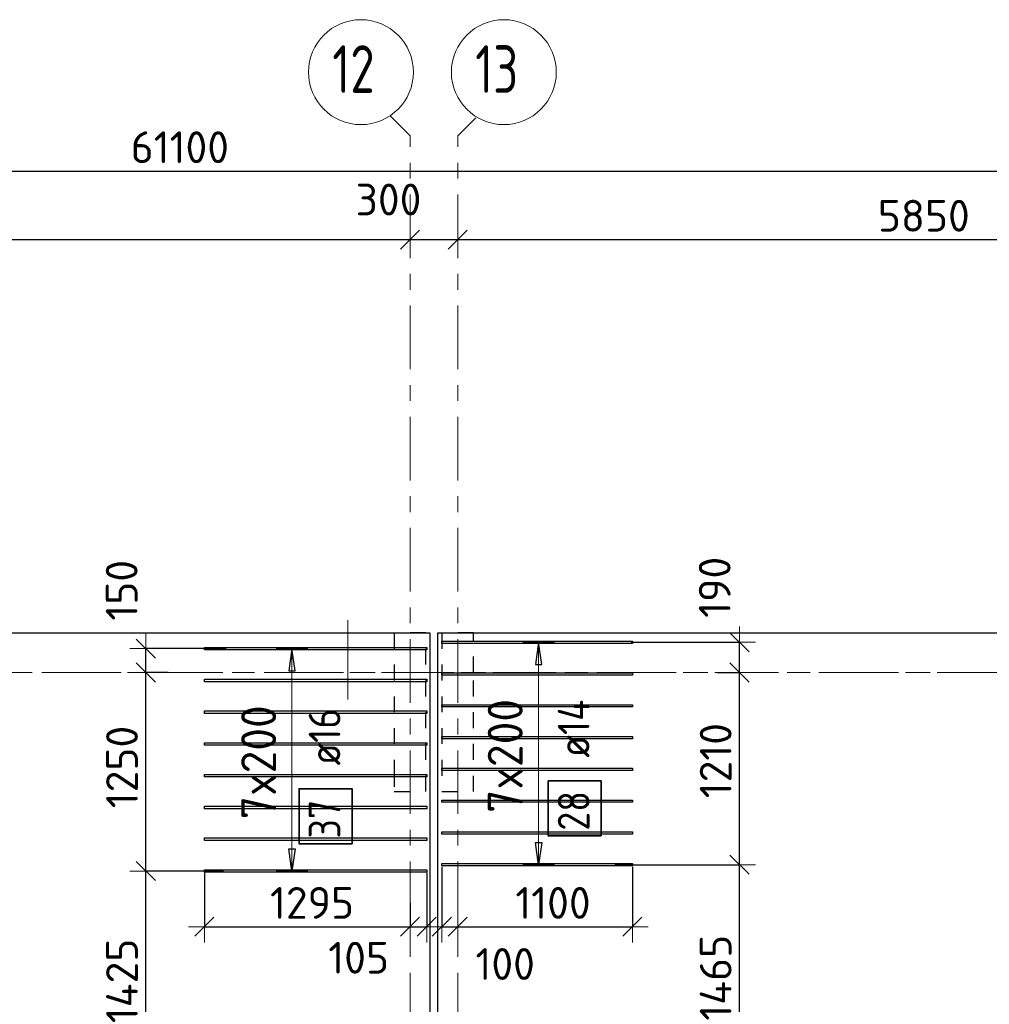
# Model space of a CAD drawing. Header units: metres. Extents: x -38 to 97, y -15 to 21.
# Tile 33 of 132: x 30.09 to 36.2, y 14.31 to 20.51. Entities that reach past the tile are written whole.
import ezdxf

# ---------------------------------------------------------------- set-up
doc = ezdxf.new("R2010")
doc.units = ezdxf.units.M
doc.header["$PDMODE"] = 65
for name, pattern in [('______11', [0.5, 0.4, -0.05, 0, -0.05]), ('______2', [0.0405, 0.03, -0.0105]), ('______3', [0.5, 0.4, -0.1]), ('______5', [1.1, 0.8, -0.1, 0.1, -0.1])]:
    doc.linetypes.add(name, pattern=pattern)
for name, color, linetype, lineweight in [('XR$2$Осевая линия (1)', 7, '______5', 13), ('XR$2$Размерная линия (1)', 7, 'Continuous', 13), ('XR$4$Балка (1)', 7, '______3', 13), ('XR$4$Перекрытие (1)', 7, 'Continuous', 35), ('XR$4$Размерная линия (1)', 7, 'Continuous', 13)]:
    doc.layers.add(name, color=color, linetype=linetype, lineweight=lineweight)
doc.layers.add('XR$4$Арм.стержн.Доп. Арм верхн.зоны Х', color=7, linetype='Continuous', lineweight=35, true_color=0x8c8cff)
doc.layers.add('XR$6$Стена_ бетон несущ.', color=7, linetype='Continuous', lineweight=70, true_color=0xb4b496)
doc.styles.add('ISOCPEUR', font='txt')
doc.dimstyles.new('DIMSTYLE_3', dxfattribs={"dimtxt": 0.2, "dimasz": 0.2, "dimexe": 0, "dimexo": 0, "dimgap": 0.1, "dimtad": 2, "dimdec": 0, "dimlfac": 1000, "dimrnd": 5, "dimzin": 12, "dimdsep": 46, "dimtxsty": 'ISOCPEUR', "dimblk1": 'ALL_ML_STRICH', "dimblk2": 'ALL_ML_STRICH', "dimsah": 1, "dimcen": 0, "dimclrd": 7, "dimclre": 256, "dimclrt": 7, "dimadec": 0, "dimazin": 0, "dimtfac": 1, "dimtdec": 0, "dimtix": 1, "dimtmove": 2, "dimatfit": 3, "dimfxl": 0, "dimtzin": 0, "dimlwd": 0, "dimlwe": -3, "dimarcsym": 0})
doc.dimstyles.new('DIMSTYLE_33', dxfattribs={"dimtxt": 0.2, "dimasz": 0.2, "dimexe": 0, "dimexo": 0, "dimgap": 0.1, "dimtad": 2, "dimdec": 0, "dimlfac": 1000, "dimrnd": 5, "dimzin": 12, "dimdsep": 46, "dimtxsty": 'ISOCPEUR', "dimblk1": 'ALL_ML_STRICH', "dimblk2": 'ALL_ML_STRICH', "dimsah": 1, "dimcen": 0, "dimclrd": 7, "dimclre": 256, "dimclrt": 7, "dimadec": 0, "dimazin": 0, "dimtfac": 1, "dimtdec": 0, "dimtix": 1, "dimtmove": 2, "dimatfit": 3, "dimfxl": 0, "dimtvp": 1.2, "dimtzin": 0, "dimlwd": 0, "dimlwe": -3, "dimarcsym": 0})
doc.dimstyles.new('DIMSTYLE_34', dxfattribs={"dimtxt": 0.2, "dimasz": 0.2, "dimexe": 0, "dimexo": 0, "dimgap": 0.1, "dimtad": 0, "dimdec": 0, "dimlfac": 1000, "dimrnd": 5, "dimzin": 12, "dimdsep": 46, "dimtxsty": 'ISOCPEUR', "dimblk1": 'ALL_ML_STRICH', "dimblk2": 'ALL_ML_STRICH', "dimsah": 1, "dimcen": 0, "dimclrd": 7, "dimclre": 256, "dimclrt": 7, "dimadec": 0, "dimazin": 0, "dimtfac": 1, "dimtdec": 0, "dimtix": 1, "dimtmove": 2, "dimatfit": 3, "dimfxl": 0, "dimtvp": 1.2, "dimtzin": 0, "dimlwd": 0, "dimlwe": -3, "dimarcsym": 0})
doc.dimstyles.new('DIMSTYLE_5', dxfattribs={"dimtxt": 0.2, "dimasz": 0.2, "dimexe": 0, "dimexo": 0, "dimgap": 0.1, "dimtad": 2, "dimdec": 0, "dimlfac": 1000, "dimrnd": 5, "dimzin": 12, "dimdsep": 46, "dimtxsty": 'ISOCPEUR', "dimblk1": 'ALL_ML_STRICH', "dimblk2": 'ALL_ML_STRICH', "dimsah": 1, "dimcen": 0, "dimclrd": 7, "dimclre": 256, "dimclrt": 7, "dimadec": 0, "dimazin": 0, "dimtfac": 1, "dimtdec": 0, "dimtix": 1, "dimtmove": 2, "dimatfit": 3, "dimfxl": 0, "dimtvp": 1.2, "dimtzin": 0, "dimlwd": 0, "dimlwe": -3, "dimarcsym": 0})

# ---------------------------------------------------------------- blocks, each defined once
blk = doc.blocks.new('ALL_ML_STRICH')
at = {"color": 0, "linetype": 'ByBlock', "lineweight": -2}
for p, q in [((0, -0.5), (0, 0.5)), ((-1, 0), (0.5, 0)), ((-0.3, -0.3), (0.3, 0.3))]:
    blk.add_line(p, q, dxfattribs=at)
blk = doc.blocks.new('*D11')
at = {"layer": 'DEFPOINTS', "color": 7, "linetype": 'Continuous', "lineweight": 13, "transparency": 33554687}
for p in [(0.5, 19.5574), (0.5, 19.3768), (61.6, 17.1197)]:
    blk.add_point(p, dxfattribs=at)
at = {"layer": 'XR$2$Размерная линия (1)', "color": 9, "linetype": 'Continuous', "lineweight": -2, "true_color": 0xc7c7c7, "transparency": 33554687}
for p, q in [((0.5, 19.3568), (0.5, 19.5574)), ((61.6, 17.1397), (61.6, 19.5574))]:
    blk.add_line(p, q, dxfattribs=at)
at = {"layer": 'XR$2$Размерная линия (1)', "color": 7, "linetype": 'Continuous', "lineweight": -2, "transparency": 33554687}
blk.add_line((0.5, 19.5574), (61.6, 19.5574), dxfattribs=at)
at = {"layer": 'XR$2$Размерная линия (1)', "color": 7, "linetype": 'Continuous', "lineweight": 13, "transparency": 33554687, "xscale": 0.2, "yscale": 0.2, "zscale": 0.2, "rotation": 180}
blk.add_blockref('ALL_ML_STRICH', (0.5, 19.5574), dxfattribs=at)
at = {"layer": 'XR$2$Размерная линия (1)', "color": 7, "linetype": 'Continuous', "lineweight": 13, "transparency": 33554687, "xscale": 0.2, "yscale": 0.2, "zscale": 0.2}
blk.add_blockref('ALL_ML_STRICH', (61.6, 19.5574), dxfattribs=at)
at = {"layer": 'XR$2$Размерная линия (1)', "color": 7, "linetype": 'Continuous', "lineweight": 13, "transparency": 33554687, "insert": (31.1, 19.7074), "char_height": 0.2, "width": 1, "attachment_point": 5, "style": 'ISOCPEUR'}
blk.add_mtext('\\A1;{61100}', dxfattribs=at)
blk = doc.blocks.new('*D32')
at = {"layer": 'DEFPOINTS', "color": 7, "linetype": 'Continuous', "lineweight": 13, "transparency": 33554687}
for p in [(26.03, 19.379), (26.03, 19.1261), (32.55, 19.1352)]:
    blk.add_point(p, dxfattribs=at)
at = {"layer": 'XR$2$Размерная линия (1)', "color": 9, "linetype": 'Continuous', "lineweight": -2, "true_color": 0xc7c7c7, "transparency": 33554687}
for p, q in [((26.03, 19.359), (26.03, 19.1261)), ((32.55, 19.1261), (32.55, 19.1261))]:
    blk.add_line(p, q, dxfattribs=at)
at = {"layer": 'XR$2$Размерная линия (1)', "color": 7, "linetype": 'Continuous', "lineweight": -2, "transparency": 33554687}
blk.add_line((26.03, 19.1261), (32.55, 19.1261), dxfattribs=at)
at = {"layer": 'XR$2$Размерная линия (1)', "color": 7, "linetype": 'Continuous', "lineweight": 13, "transparency": 33554687, "xscale": 0.2, "yscale": 0.2, "zscale": 0.2, "rotation": 180}
blk.add_blockref('ALL_ML_STRICH', (26.03, 19.1261), dxfattribs=at)
at = {"layer": 'XR$2$Размерная линия (1)', "color": 7, "linetype": 'Continuous', "lineweight": 13, "transparency": 33554687, "xscale": 0.2, "yscale": 0.2, "zscale": 0.2}
blk.add_blockref('ALL_ML_STRICH', (32.55, 19.1261), dxfattribs=at)
at = {"layer": 'XR$2$Размерная линия (1)', "color": 7, "linetype": 'Continuous', "lineweight": 13, "transparency": 33554687, "insert": (29.3, 19.2761), "char_height": 0.2, "width": 0.8, "attachment_point": 5, "style": 'ISOCPEUR'}
blk.add_mtext('\\A1;{6520}', dxfattribs=at)
blk = doc.blocks.new('*D33')
at = {"layer": 'DEFPOINTS', "color": 7, "linetype": 'Continuous', "lineweight": 13, "transparency": 33554687}
for p in [(32.55, 19.1352), (32.55, 19.1261), (32.85, 19.1352)]:
    blk.add_point(p, dxfattribs=at)
at = {"layer": 'XR$2$Размерная линия (1)', "color": 9, "linetype": 'Continuous', "lineweight": -2, "true_color": 0xc7c7c7, "transparency": 33554687}
for p, q in [((32.55, 19.1261), (32.55, 19.1261)), ((32.85, 19.1261), (32.85, 19.1261))]:
    blk.add_line(p, q, dxfattribs=at)
at = {"layer": 'XR$2$Размерная линия (1)', "color": 7, "linetype": 'Continuous', "lineweight": -2, "transparency": 33554687}
blk.add_line((32.55, 19.1261), (32.85, 19.1261), dxfattribs=at)
at = {"layer": 'XR$2$Размерная линия (1)', "color": 7, "linetype": 'Continuous', "lineweight": 13, "transparency": 33554687, "xscale": 0.2, "yscale": 0.2, "zscale": 0.2, "rotation": 180}
blk.add_blockref('ALL_ML_STRICH', (32.55, 19.1261), dxfattribs=at)
at = {"layer": 'XR$2$Размерная линия (1)', "color": 7, "linetype": 'Continuous', "lineweight": 13, "transparency": 33554687, "xscale": 0.2, "yscale": 0.2, "zscale": 0.2}
blk.add_blockref('ALL_ML_STRICH', (32.85, 19.1261), dxfattribs=at)
at = {"layer": 'XR$2$Размерная линия (1)', "color": 7, "linetype": 'Continuous', "lineweight": 13, "transparency": 33554687, "insert": (32.4139, 19.3782), "char_height": 0.2, "width": 0.6, "attachment_point": 5, "style": 'ISOCPEUR'}
blk.add_mtext('\\A1;{300}', dxfattribs=at)
blk = doc.blocks.new('*D34')
at = {"layer": 'DEFPOINTS', "color": 7, "linetype": 'Continuous', "lineweight": 13, "transparency": 33554687}
for p in [(38.7, 19.1856), (32.85, 19.1352), (32.85, 19.1261)]:
    blk.add_point(p, dxfattribs=at)
at = {"layer": 'XR$2$Размерная линия (1)', "color": 9, "linetype": 'Continuous', "lineweight": -2, "true_color": 0xc7c7c7, "transparency": 33554687}
for p, q in [((38.7, 19.1656), (38.7, 19.1261)), ((32.85, 19.1261), (32.85, 19.1261))]:
    blk.add_line(p, q, dxfattribs=at)
at = {"layer": 'XR$2$Размерная линия (1)', "color": 7, "linetype": 'Continuous', "lineweight": -2, "transparency": 33554687}
blk.add_line((32.85, 19.1261), (38.7, 19.1261), dxfattribs=at)
at = {"layer": 'XR$2$Размерная линия (1)', "color": 7, "linetype": 'Continuous', "lineweight": 13, "transparency": 33554687, "xscale": 0.2, "yscale": 0.2, "zscale": 0.2, "rotation": 180}
blk.add_blockref('ALL_ML_STRICH', (32.85, 19.1261), dxfattribs=at)
at = {"layer": 'XR$2$Размерная линия (1)', "color": 7, "linetype": 'Continuous', "lineweight": 13, "transparency": 33554687, "xscale": 0.2, "yscale": 0.2, "zscale": 0.2}
blk.add_blockref('ALL_ML_STRICH', (38.7, 19.1261), dxfattribs=at)
at = {"layer": 'XR$2$Размерная линия (1)', "color": 7, "linetype": 'Continuous', "lineweight": 13, "transparency": 33554687, "insert": (35.785, 19.2761), "char_height": 0.2, "width": 0.8, "attachment_point": 5, "style": 'ISOCPEUR'}
blk.add_mtext('\\A1;{5850}', dxfattribs=at)
blk = doc.blocks.new('*D387')
at = {"layer": 'DEFPOINTS', "color": 7, "linetype": 'Continuous', "lineweight": 13, "transparency": 33554687}
for p in [(31.3946, 15.1503), (30.8857, 13.7262), (31.3834, 13.7262)]:
    blk.add_point(p, dxfattribs=at)
at = {"layer": 'XR$4$Размерная линия (1)', "color": 9, "linetype": 'Continuous', "lineweight": -2, "true_color": 0xc7c7c7, "transparency": 33554687}
for p, q in [((31.3746, 15.1503), (30.8857, 15.1503)), ((31.3634, 13.7262), (30.8857, 13.7262))]:
    blk.add_line(p, q, dxfattribs=at)
at = {"layer": 'XR$4$Размерная линия (1)', "color": 7, "linetype": 'Continuous', "lineweight": -2, "transparency": 33554687}
blk.add_line((30.8857, 13.7262), (30.8857, 15.1503), dxfattribs=at)
at = {"layer": 'XR$4$Размерная линия (1)', "color": 7, "linetype": 'Continuous', "lineweight": 13, "transparency": 33554687, "xscale": 0.2, "yscale": 0.2, "zscale": 0.2}
for p, rotation in [((30.8857, 15.1503), 90), ((30.8857, 13.7262), 270)]:
    blk.add_blockref('ALL_ML_STRICH', p, dxfattribs=dict(at, rotation=rotation))
at = {"layer": 'XR$4$Размерная линия (1)', "color": 7, "linetype": 'Continuous', "lineweight": 13, "transparency": 33554687, "insert": (30.7357, 14.4582), "char_height": 0.2, "width": 0.8, "attachment_point": 5, "rotation": 90, "style": 'ISOCPEUR'}
blk.add_mtext('\\A1;{1425}', dxfattribs=at)
blk = doc.blocks.new('*D388')
at = {"layer": 'DEFPOINTS', "color": 7, "linetype": 'Continuous', "lineweight": 13, "transparency": 33554687}
for p in [(31.0459, 16.4), (30.8857, 15.1503), (31.3946, 15.1503)]:
    blk.add_point(p, dxfattribs=at)
at = {"layer": 'XR$4$Размерная линия (1)', "color": 9, "linetype": 'Continuous', "lineweight": -2, "true_color": 0xc7c7c7, "transparency": 33554687}
for p, q in [((31.0259, 16.4), (30.8857, 16.4)), ((31.3746, 15.1503), (30.8857, 15.1503))]:
    blk.add_line(p, q, dxfattribs=at)
at = {"layer": 'XR$4$Размерная линия (1)', "color": 7, "linetype": 'Continuous', "lineweight": -2, "transparency": 33554687}
blk.add_line((30.8857, 15.1503), (30.8857, 16.4), dxfattribs=at)
at = {"layer": 'XR$4$Размерная линия (1)', "color": 7, "linetype": 'Continuous', "lineweight": 13, "transparency": 33554687, "xscale": 0.2, "yscale": 0.2, "zscale": 0.2}
for p, rotation in [((30.8857, 16.4), 90), ((30.8857, 15.1503), 270)]:
    blk.add_blockref('ALL_ML_STRICH', p, dxfattribs=dict(at, rotation=rotation))
at = {"layer": 'XR$4$Размерная линия (1)', "color": 7, "linetype": 'Continuous', "lineweight": 13, "transparency": 33554687, "insert": (30.7357, 15.8051), "char_height": 0.2, "width": 0.8, "attachment_point": 5, "rotation": 90, "style": 'ISOCPEUR'}
blk.add_mtext('\\A1;{1250}', dxfattribs=at)
blk = doc.blocks.new('*D389')
at = {"layer": 'DEFPOINTS', "color": 7, "linetype": 'Continuous', "lineweight": 13, "transparency": 33554687}
for p in [(31.4108, 16.5503), (30.8857, 16.4), (31.0459, 16.4)]:
    blk.add_point(p, dxfattribs=at)
at = {"layer": 'XR$4$Размерная линия (1)', "color": 9, "linetype": 'Continuous', "lineweight": -2, "true_color": 0xc7c7c7, "transparency": 33554687}
for p, q in [((31.3908, 16.5503), (30.8857, 16.5503)), ((31.0259, 16.4), (30.8857, 16.4))]:
    blk.add_line(p, q, dxfattribs=at)
at = {"layer": 'XR$4$Размерная линия (1)', "color": 7, "linetype": 'Continuous', "lineweight": -2, "transparency": 33554687}
blk.add_line((30.8857, 16.4), (30.8857, 16.5503), dxfattribs=at)
at = {"layer": 'XR$4$Размерная линия (1)', "color": 7, "linetype": 'Continuous', "lineweight": 13, "transparency": 33554687, "xscale": 0.2, "yscale": 0.2, "zscale": 0.2}
for p, rotation in [((30.8857, 16.5503), 90), ((30.8857, 16.4), 270)]:
    blk.add_blockref('ALL_ML_STRICH', p, dxfattribs=dict(at, rotation=rotation))
at = {"layer": 'XR$4$Размерная линия (1)', "color": 7, "linetype": 'Continuous', "lineweight": 13, "transparency": 33554687, "insert": (30.7337, 16.9178), "char_height": 0.2, "width": 0.6, "attachment_point": 5, "rotation": 90, "style": 'ISOCPEUR'}
blk.add_mtext('\\A1;{150}', dxfattribs=at)
blk = doc.blocks.new('*D390')
at = {"layer": 'DEFPOINTS', "color": 7, "linetype": 'Continuous', "lineweight": 13, "transparency": 33554687}
for p in [(31.255, 15.1583), (32.55, 14.9695), (31.255, 14.7995)]:
    blk.add_point(p, dxfattribs=at)
at = {"layer": 'XR$4$Размерная линия (1)', "color": 9, "linetype": 'Continuous', "lineweight": -2, "true_color": 0xc7c7c7, "transparency": 33554687}
for p, q in [((31.255, 15.1383), (31.255, 14.7995)), ((32.55, 14.9495), (32.55, 14.7995))]:
    blk.add_line(p, q, dxfattribs=at)
at = {"layer": 'XR$4$Размерная линия (1)', "color": 7, "linetype": 'Continuous', "lineweight": -2, "transparency": 33554687}
blk.add_line((31.255, 14.7995), (32.55, 14.7995), dxfattribs=at)
at = {"layer": 'XR$4$Размерная линия (1)', "color": 7, "linetype": 'Continuous', "lineweight": 13, "transparency": 33554687, "xscale": 0.2, "yscale": 0.2, "zscale": 0.2, "rotation": 180}
blk.add_blockref('ALL_ML_STRICH', (31.255, 14.7995), dxfattribs=at)
at = {"layer": 'XR$4$Размерная линия (1)', "color": 7, "linetype": 'Continuous', "lineweight": 13, "transparency": 33554687, "xscale": 0.2, "yscale": 0.2, "zscale": 0.2}
blk.add_blockref('ALL_ML_STRICH', (32.55, 14.7995), dxfattribs=at)
at = {"layer": 'XR$4$Размерная линия (1)', "color": 7, "linetype": 'Continuous', "lineweight": 13, "transparency": 33554687, "insert": (31.9325, 14.9495), "char_height": 0.2, "width": 0.8, "attachment_point": 5, "style": 'ISOCPEUR'}
blk.add_mtext('\\A1;{1295}', dxfattribs=at)
blk = doc.blocks.new('*D391')
at = {"layer": 'DEFPOINTS', "color": 7, "linetype": 'Continuous', "lineweight": 13, "transparency": 33554687}
for p in [(32.655, 15.1583), (32.55, 14.9695), (32.55, 14.7995)]:
    blk.add_point(p, dxfattribs=at)
at = {"layer": 'XR$4$Размерная линия (1)', "color": 9, "linetype": 'Continuous', "lineweight": -2, "true_color": 0xc7c7c7, "transparency": 33554687}
for p, q in [((32.655, 15.1383), (32.655, 14.7995)), ((32.55, 14.9495), (32.55, 14.7995))]:
    blk.add_line(p, q, dxfattribs=at)
at = {"layer": 'XR$4$Размерная линия (1)', "color": 7, "linetype": 'Continuous', "lineweight": -2, "transparency": 33554687}
blk.add_line((32.55, 14.7995), (32.655, 14.7995), dxfattribs=at)
at = {"layer": 'XR$4$Размерная линия (1)', "color": 7, "linetype": 'Continuous', "lineweight": 13, "transparency": 33554687, "xscale": 0.2, "yscale": 0.2, "zscale": 0.2, "rotation": 180}
blk.add_blockref('ALL_ML_STRICH', (32.55, 14.7995), dxfattribs=at)
at = {"layer": 'XR$4$Размерная линия (1)', "color": 7, "linetype": 'Continuous', "lineweight": 13, "transparency": 33554687, "xscale": 0.2, "yscale": 0.2, "zscale": 0.2}
blk.add_blockref('ALL_ML_STRICH', (32.655, 14.7995), dxfattribs=at)
at = {"layer": 'XR$4$Размерная линия (1)', "color": 7, "linetype": 'Continuous', "lineweight": 13, "transparency": 33554687, "insert": (32.2262, 14.6043), "char_height": 0.2, "width": 0.6, "attachment_point": 5, "style": 'ISOCPEUR'}
blk.add_mtext('\\A1;{105}', dxfattribs=at)
blk = doc.blocks.new('*D469')
at = {"layer": 'DEFPOINTS', "color": 7, "linetype": 'Continuous', "lineweight": 13, "transparency": 33554687}
for p in [(32.75, 15.1972), (32.75, 14.7995), (32.85, 14.7907)]:
    blk.add_point(p, dxfattribs=at)
at = {"layer": 'XR$4$Размерная линия (1)', "color": 9, "linetype": 'Continuous', "lineweight": -2, "true_color": 0xc7c7c7, "transparency": 33554687}
for p, q in [((32.75, 15.1772), (32.75, 14.7995)), ((32.85, 14.7995), (32.85, 14.7995))]:
    blk.add_line(p, q, dxfattribs=at)
at = {"layer": 'XR$4$Размерная линия (1)', "color": 7, "linetype": 'Continuous', "lineweight": -2, "transparency": 33554687}
blk.add_line((32.75, 14.7995), (32.85, 14.7995), dxfattribs=at)
at = {"layer": 'XR$4$Размерная линия (1)', "color": 7, "linetype": 'Continuous', "lineweight": 13, "transparency": 33554687, "xscale": 0.2, "yscale": 0.2, "zscale": 0.2, "rotation": 180}
blk.add_blockref('ALL_ML_STRICH', (32.75, 14.7995), dxfattribs=at)
at = {"layer": 'XR$4$Размерная линия (1)', "color": 7, "linetype": 'Continuous', "lineweight": 13, "transparency": 33554687, "xscale": 0.2, "yscale": 0.2, "zscale": 0.2}
blk.add_blockref('ALL_ML_STRICH', (32.85, 14.7995), dxfattribs=at)
at = {"layer": 'XR$4$Размерная линия (1)', "color": 7, "linetype": 'Continuous', "lineweight": 13, "transparency": 33554687, "insert": (33.1488, 14.5649), "char_height": 0.2, "width": 0.6, "attachment_point": 5, "style": 'ISOCPEUR'}
blk.add_mtext('\\A1;{100}', dxfattribs=at)
blk = doc.blocks.new('*D470')
at = {"layer": 'DEFPOINTS', "color": 7, "linetype": 'Continuous', "lineweight": 13, "transparency": 33554687}
for p in [(33.95, 15.1972), (32.85, 14.7995), (32.85, 14.7907)]:
    blk.add_point(p, dxfattribs=at)
at = {"layer": 'XR$4$Размерная линия (1)', "color": 9, "linetype": 'Continuous', "lineweight": -2, "true_color": 0xc7c7c7, "transparency": 33554687}
for p, q in [((33.95, 15.1772), (33.95, 14.7995)), ((32.85, 14.7995), (32.85, 14.7995))]:
    blk.add_line(p, q, dxfattribs=at)
at = {"layer": 'XR$4$Размерная линия (1)', "color": 7, "linetype": 'Continuous', "lineweight": -2, "transparency": 33554687}
blk.add_line((32.85, 14.7995), (33.95, 14.7995), dxfattribs=at)
at = {"layer": 'XR$4$Размерная линия (1)', "color": 7, "linetype": 'Continuous', "lineweight": 13, "transparency": 33554687, "xscale": 0.2, "yscale": 0.2, "zscale": 0.2, "rotation": 180}
blk.add_blockref('ALL_ML_STRICH', (32.85, 14.7995), dxfattribs=at)
at = {"layer": 'XR$4$Размерная линия (1)', "color": 7, "linetype": 'Continuous', "lineweight": 13, "transparency": 33554687, "xscale": 0.2, "yscale": 0.2, "zscale": 0.2}
blk.add_blockref('ALL_ML_STRICH', (33.95, 14.7995), dxfattribs=at)
at = {"layer": 'XR$4$Размерная линия (1)', "color": 7, "linetype": 'Continuous', "lineweight": 13, "transparency": 33554687, "insert": (33.45, 14.9495), "char_height": 0.2, "width": 0.8, "attachment_point": 5, "style": 'ISOCPEUR'}
blk.add_mtext('\\A1;{1100}', dxfattribs=at)
blk = doc.blocks.new('*D666')
at = {"layer": 'DEFPOINTS', "color": 7, "linetype": 'Continuous', "lineweight": 13, "transparency": 33554687}
for p in [(33.8193, 15.1902), (34.1266, 13.7262), (34.6243, 13.7262)]:
    blk.add_point(p, dxfattribs=at)
at = {"layer": 'XR$4$Размерная линия (1)', "color": 9, "linetype": 'Continuous', "lineweight": -2, "true_color": 0xc7c7c7, "transparency": 33554687}
for p, q in [((33.8393, 15.1902), (34.6243, 15.1902)), ((34.1466, 13.7262), (34.6243, 13.7262))]:
    blk.add_line(p, q, dxfattribs=at)
at = {"layer": 'XR$4$Размерная линия (1)', "color": 7, "linetype": 'Continuous', "lineweight": -2, "transparency": 33554687}
blk.add_line((34.6243, 13.7262), (34.6243, 15.1902), dxfattribs=at)
at = {"layer": 'XR$4$Размерная линия (1)', "color": 7, "linetype": 'Continuous', "lineweight": 13, "transparency": 33554687, "xscale": 0.2, "yscale": 0.2, "zscale": 0.2}
for p, rotation in [((34.6243, 15.1902), 90), ((34.6243, 13.7262), 270)]:
    blk.add_blockref('ALL_ML_STRICH', p, dxfattribs=dict(at, rotation=rotation))
at = {"layer": 'XR$4$Размерная линия (1)', "color": 7, "linetype": 'Continuous', "lineweight": 13, "transparency": 33554687, "insert": (34.4743, 14.4782), "char_height": 0.2, "width": 0.8, "attachment_point": 5, "rotation": 90, "style": 'ISOCPEUR'}
blk.add_mtext('\\A1;{1465}', dxfattribs=at)
blk = doc.blocks.new('*D667')
at = {"layer": 'DEFPOINTS', "color": 7, "linetype": 'Continuous', "lineweight": 13, "transparency": 33554687}
for p in [(34.4641, 16.4), (33.8193, 15.1902), (34.6243, 15.1902)]:
    blk.add_point(p, dxfattribs=at)
at = {"layer": 'XR$4$Размерная линия (1)', "color": 9, "linetype": 'Continuous', "lineweight": -2, "true_color": 0xc7c7c7, "transparency": 33554687}
for p, q in [((34.4841, 16.4), (34.6243, 16.4)), ((33.8393, 15.1902), (34.6243, 15.1902))]:
    blk.add_line(p, q, dxfattribs=at)
at = {"layer": 'XR$4$Размерная линия (1)', "color": 7, "linetype": 'Continuous', "lineweight": -2, "transparency": 33554687}
blk.add_line((34.6243, 15.1902), (34.6243, 16.4), dxfattribs=at)
at = {"layer": 'XR$4$Размерная линия (1)', "color": 7, "linetype": 'Continuous', "lineweight": 13, "transparency": 33554687, "xscale": 0.2, "yscale": 0.2, "zscale": 0.2}
for p, rotation in [((34.6243, 16.4), 90), ((34.6243, 15.1902), 270)]:
    blk.add_blockref('ALL_ML_STRICH', p, dxfattribs=dict(at, rotation=rotation))
at = {"layer": 'XR$4$Размерная линия (1)', "color": 7, "linetype": 'Continuous', "lineweight": 13, "transparency": 33554687, "insert": (34.4743, 15.8451), "char_height": 0.2, "width": 0.8, "attachment_point": 5, "rotation": 90, "style": 'ISOCPEUR'}
blk.add_mtext('\\A1;{1210}', dxfattribs=at)
blk = doc.blocks.new('*D668')
at = {"layer": 'DEFPOINTS', "color": 7, "linetype": 'Continuous', "lineweight": 13, "transparency": 33554687}
for p in [(33.9216, 16.5902), (34.4641, 16.4), (34.6243, 16.4)]:
    blk.add_point(p, dxfattribs=at)
at = {"layer": 'XR$4$Размерная линия (1)', "color": 9, "linetype": 'Continuous', "lineweight": -2, "true_color": 0xc7c7c7, "transparency": 33554687}
for p, q in [((33.9416, 16.5902), (34.6243, 16.5902)), ((34.4841, 16.4), (34.6243, 16.4))]:
    blk.add_line(p, q, dxfattribs=at)
at = {"layer": 'XR$4$Размерная линия (1)', "color": 7, "linetype": 'Continuous', "lineweight": -2, "transparency": 33554687}
blk.add_line((34.6243, 16.4), (34.6243, 16.5902), dxfattribs=at)
at = {"layer": 'XR$4$Размерная линия (1)', "color": 7, "linetype": 'Continuous', "lineweight": 13, "transparency": 33554687, "xscale": 0.2, "yscale": 0.2, "zscale": 0.2}
for p, rotation in [((34.6243, 16.5902), 90), ((34.6243, 16.4), 270)]:
    blk.add_blockref('ALL_ML_STRICH', p, dxfattribs=dict(at, rotation=rotation))
at = {"layer": 'XR$4$Размерная линия (1)', "color": 7, "linetype": 'Continuous', "lineweight": 13, "transparency": 33554687, "insert": (34.4682, 16.9366), "char_height": 0.2, "width": 0.6, "attachment_point": 5, "rotation": 90, "style": 'ISOCPEUR'}
blk.add_mtext('\\A1;{190}', dxfattribs=at)

msp = doc.modelspace()

# ---------------------------------------------------------------- linework, layer by layer
at = {"color": 52, "linetype": 'Continuous', "lineweight": 13, "transparency": 33554687}
msp.add_line((32.1583, 16.7292), (32.1583, 16.2308), dxfattribs=at)
at = {"layer": 'XR$2$Осевая линия (1)', "color": 253, "linetype": '______11', "lineweight": 13, "true_color": 0xa0a0a0, "transparency": 33554687}
for p, q in [((32.55, 19.78), (32.4227, 19.9073)), ((32.85, 19.78), (32.9631, 19.8931)), ((32.55, -3.39), (32.55, 19.78)), ((32.85, -3.39), (32.85, 19.78)), ((-2.63, 16.4), (62.6, 16.4))]:
    msp.add_line(p, q, dxfattribs=at)
at = {"layer": 'XR$2$Осевая линия (1)', "color": 7, "linetype": 'Continuous', "lineweight": 13, "transparency": 33554687}
for centre in [(32.2404, 20.1801), (33.1404, 20.1801)]:
    msp.add_circle(centre, 0.3304, dxfattribs=at)
at = {"layer": 'XR$4$Арм.стержн.Доп. Арм верхн.зоны Х', "color": 253, "linetype": 'Continuous', "lineweight": -3, "true_color": 0xa0a0a0, "transparency": 33554687}
for p, q in [((33.3591, 16.5902), (33.2591, 16.5902)), ((33.3591, 16.5902), (33.4591, 16.5902)), ((31.8062, 16.5503), (31.7062, 16.5503)), ((31.8062, 16.5503), (31.9062, 16.5503)), ((33.3591, 15.1902), (33.2591, 15.1902)), ((33.3591, 15.1902), (33.4591, 15.1902)), ((31.8062, 15.1503), (31.7062, 15.1503)), ((31.8062, 15.1503), (31.9062, 15.1503))]:
    msp.add_line(p, q, dxfattribs=at)
at = {"layer": 'XR$4$Арм.стержн.Доп. Арм верхн.зоны Х', "color": 7, "linetype": 'Continuous', "lineweight": 25, "transparency": 33554687}
for p, q in [((33.3591, 16.5902), (33.3391, 16.4502)), ((33.3791, 16.4502), (33.3591, 16.5902)), ((31.8062, 16.5503), (31.7862, 16.4103)), ((31.8262, 16.4103), (31.8062, 16.5503)), ((33.3391, 16.4502), (33.3791, 16.4502)), ((31.7862, 16.4103), (31.8262, 16.4103)), ((33.3591, 15.1902), (33.3391, 15.3302)), ((33.3391, 15.3302), (33.3791, 15.3302)), ((33.3791, 15.3302), (33.3591, 15.1902)), ((31.8062, 15.1503), (31.7862, 15.2903)), ((31.7862, 15.2903), (31.8262, 15.2903)), ((31.8262, 15.2903), (31.8062, 15.1503))]:
    msp.add_line(p, q, dxfattribs=at)
at = {"layer": 'XR$4$Арм.стержн.Доп. Арм верхн.зоны Х', "color": 7, "linetype": 'Continuous', "lineweight": 13, "transparency": 33554687}
for p, q in [((33.3591, 16.5902), (33.3591, 16.5902)), ((33.3591, 15.1902), (33.3591, 16.5902)), ((31.8062, 16.5503), (31.8062, 16.5503)), ((31.8062, 15.1503), (31.8062, 16.5503)), ((33.3591, 15.1902), (33.3591, 15.1902)), ((31.8062, 15.1503), (31.8062, 15.1503))]:
    msp.add_line(p, q, dxfattribs=at)
at = {"layer": 'XR$4$Арм.стержн.Доп. Арм верхн.зоны Х', "color": 7, "linetype": 'Continuous', "lineweight": 25, "transparency": 33554687}
for points in [[(32.655, 16.5423), (31.255, 16.5423), (31.255, 16.5583), (32.655, 16.5583), (32.655, 16.5423)], [(32.75, 16.5972), (33.95, 16.5972), (33.95, 16.5832), (32.75, 16.5832), (32.75, 16.5972)], [(32.75, 16.3972), (33.95, 16.3972), (33.95, 16.3832), (32.75, 16.3832), (32.75, 16.3972)], [(32.655, 16.3423), (31.255, 16.3423), (31.255, 16.3583), (32.655, 16.3583), (32.655, 16.3423)], [(32.75, 16.1972), (33.95, 16.1972), (33.95, 16.1832), (32.75, 16.1832), (32.75, 16.1972)], [(32.655, 16.1423), (31.255, 16.1423), (31.255, 16.1583), (32.655, 16.1583), (32.655, 16.1423)], [(32.75, 15.9972), (33.95, 15.9972), (33.95, 15.9832), (32.75, 15.9832), (32.75, 15.9972)], [(32.655, 15.9423), (31.255, 15.9423), (31.255, 15.9583), (32.655, 15.9583), (32.655, 15.9423)], [(32.655, 15.7423), (31.255, 15.7423), (31.255, 15.7583), (32.655, 15.7583), (32.655, 15.7423)], [(32.75, 15.7972), (33.95, 15.7972), (33.95, 15.7832), (32.75, 15.7832), (32.75, 15.7972)], [(32.75, 15.5972), (33.95, 15.5972), (33.95, 15.5832), (32.75, 15.5832), (32.75, 15.5972)], [(32.655, 15.5423), (31.255, 15.5423), (31.255, 15.5583), (32.655, 15.5583), (32.655, 15.5423)], [(32.75, 15.3972), (33.95, 15.3972), (33.95, 15.3832), (32.75, 15.3832), (32.75, 15.3972)], [(32.655, 15.3423), (31.255, 15.3423), (31.255, 15.3583), (32.655, 15.3583), (32.655, 15.3423)], [(32.75, 15.1972), (33.95, 15.1972), (33.95, 15.1832), (32.75, 15.1832), (32.75, 15.1972)], [(32.655, 15.1423), (31.255, 15.1423), (31.255, 15.1583), (32.655, 15.1583), (32.655, 15.1423)]]:
    msp.add_lwpolyline(points, dxfattribs=at)
at = {"layer": 'XR$4$Арм.стержн.Доп. Арм верхн.зоны Х', "color": 7, "linetype": 'Continuous', "lineweight": 35, "transparency": 33554687}
for points in [[(33.7534, 15.3709), (33.7534, 15.7176), (33.4201, 15.7176), (33.4201, 15.3709), (33.7534, 15.3709)], [(32.1846, 15.3215), (32.1846, 15.6682), (31.8513, 15.6682), (31.8513, 15.3215), (32.1846, 15.3215)]]:
    msp.add_lwpolyline(points, dxfattribs=at)
at = {"layer": 'XR$4$Балка (1)', "color": 7, "linetype": '______2', "lineweight": 18, "transparency": 33554687}
for p, q in [((26.03, 16.4002), (32.675, 16.4002)), ((32.725, 16.4002), (38.7, 16.4002))]:
    msp.add_line(p, q, dxfattribs=at)
at = {"layer": 'XR$4$Перекрытие (1)', "color": 7, "linetype": 'Continuous', "lineweight": 25, "transparency": 33554687}
for p, q in [((23.6503, 16.6502), (32.675, 16.6502)), ((32.675, 16.6502), (32.675, -0.25)), ((32.725, -0.2498), (32.725, 16.6502)), ((32.725, 16.6502), (41.0797, 16.6502))]:
    msp.add_line(p, q, dxfattribs=at)
at = {"layer": 'XR$6$Стена_ бетон несущ.', "color": 253, "linetype": '______2', "lineweight": -3, "true_color": 0xa0a0a0, "transparency": 33554687}
for p, q in [((32.45, 16.65), (32.45, 15.78)), ((32.65, 16.65), (32.45, 16.65)), ((32.65, 15.65), (32.65, 16.65)), ((32.95, 16.65), (32.75, 16.65)), ((32.75, 16.65), (32.75, 15.65)), ((32.95, 16.4), (32.95, 16.65)), ((32.95, 15.65), (32.95, 16.4)), ((32.45, 15.78), (32.45, 15.65)), ((32.45, 15.65), (32.65, 15.65)), ((32.75, 15.65), (32.95, 15.65))]:
    msp.add_line(p, q, dxfattribs=at)

# ---------------------------------------------------------------- texts
at = {"layer": 'XR$2$Осевая линия (1)', "color": 7, "linetype": 'Continuous', "lineweight": 13, "transparency": 33554687, "char_height": 0.3, "width": 0.472281, "attachment_point": 7, "style": 'ISOCPEUR'}
for s, insert in [('\\W0.75;12', (32.0604, 20.0496)), ('\\W0.75;13', (32.9604, 20.0496))]:
    msp.add_mtext(s, dxfattribs=dict(at, insert=insert))
at = {"layer": 'XR$4$Арм.стержн.Доп. Арм верхн.зоны Х', "color": 7, "linetype": 'Continuous', "lineweight": 13, "transparency": 33554687, "char_height": 0.22, "width": 0.873359, "attachment_point": 7, "rotation": 90, "style": 'ISOCPEUR'}
for insert in [(33.2591, 15.5162), (31.7062, 15.4763)]:
    msp.add_mtext('\\W0.95;7x200', dxfattribs=dict(at, insert=insert))
at = {"layer": 'XR$4$Арм.стержн.Доп. Арм верхн.зоны Х', "color": 7, "linetype": 'Continuous', "lineweight": 25, "transparency": 33554687, "char_height": 0.2, "attachment_point": 7, "rotation": 90, "style": 'ISOCPEUR'}
for s, insert, width in [('\\W0.89; ø14 ', (33.6801, 15.7509), 0.769432), ('\\W0.89; ø16 ', (32.1113, 15.7015), 0.749105), ('\\W0.87;28', (33.6801, 15.4042), 0.367208), ('\\W0.87;37', (32.1113, 15.3548), 0.367208)]:
    msp.add_mtext(s, dxfattribs=dict(at, insert=insert, width=width))

# ---------------------------------------------------------------- dimensions: what is measured, and where the dimension line sits
at = {"layer": 'XR$2$Размерная линия (1)', "color": 7, "linetype": 'Continuous', "lineweight": 13, "transparency": 33554687}
for base, p1, p2, dimstyle, picture, middle in [((61.6, 19.5574), (0.5, 19.3568), (61.6, 17.1397), 'DIMSTYLE_3', '*D11', (31.1, 19.7074)), ((32.85, 19.1261), (32.55, 19.1261), (32.85, 19.1261), 'DIMSTYLE_5', '*D33', (32.4139, 19.3782)), ((32.55, 19.1261), (26.03, 19.359), (32.55, 19.1261), 'DIMSTYLE_3', '*D32', (29.3, 19.2761)), ((38.7, 19.1261), (32.85, 19.1261), (38.7, 19.1656), 'DIMSTYLE_3', '*D34', (35.785, 19.2761))]:
    dim = msp.add_linear_dim(base=base, p1=p1, p2=p2, dimstyle=dimstyle, override={"dimpost": '<>', "dimclrd": 7, "dimclre": 9, "dimclrt": 7, "dimlwd": 0, "dimlwe": 65533}, dxfattribs=at)
    dim.commit()
    dim.dimension.update_dxf_attribs({"geometry": picture, "text_midpoint": middle, "dimtype": 160})
at = {"layer": 'XR$4$Размерная линия (1)', "color": 7, "linetype": 'Continuous', "lineweight": 13, "transparency": 33554687}
for base, p1, p2, dimstyle, picture, middle in [((34.6243, 16.5902), (34.4841, 16.4), (33.9416, 16.5902), 'DIMSTYLE_33', '*D668', (34.4682, 16.9366)), ((30.8857, 16.5503), (31.0259, 16.4), (31.3908, 16.5503), 'DIMSTYLE_33', '*D389', (30.7337, 16.9178)), ((30.8857, 16.4), (31.3746, 15.1503), (31.0259, 16.4), 'DIMSTYLE_3', '*D388', (30.7357, 15.8051)), ((34.6243, 16.4), (33.8393, 15.1902), (34.4841, 16.4), 'DIMSTYLE_3', '*D667', (34.4743, 15.8451)), ((34.6243, 15.1902), (34.1466, 13.7262), (33.8393, 15.1902), 'DIMSTYLE_3', '*D666', (34.4743, 14.4782)), ((30.8857, 15.1503), (31.3634, 13.7262), (31.3746, 15.1503), 'DIMSTYLE_3', '*D387', (30.7357, 14.4582))]:
    dim = msp.add_linear_dim(base=base, p1=p1, p2=p2, angle=90, dimstyle=dimstyle, override={"dimpost": '<>', "dimclrd": 7, "dimclre": 9, "dimclrt": 7, "dimlwd": 0, "dimlwe": 65533}, dxfattribs=at)
    dim.commit()
    dim.dimension.update_dxf_attribs({"geometry": picture, "text_midpoint": middle, "dimtype": 160})
for base, p1, p2, dimstyle, picture, middle in [((32.85, 14.7995), (32.75, 15.1772), (32.85, 14.7995), 'DIMSTYLE_34', '*D469', (33.1488, 14.5649)), ((33.95, 14.7995), (32.85, 14.7995), (33.95, 15.1772), 'DIMSTYLE_3', '*D470', (33.45, 14.9495)), ((32.55, 14.7995), (31.255, 15.1383), (32.55, 14.9495), 'DIMSTYLE_3', '*D390', (31.9325, 14.9495)), ((32.655, 14.7995), (32.55, 14.9495), (32.655, 15.1383), 'DIMSTYLE_34', '*D391', (32.2262, 14.6043))]:
    dim = msp.add_linear_dim(base=base, p1=p1, p2=p2, dimstyle=dimstyle, override={"dimpost": '<>', "dimclrd": 7, "dimclre": 9, "dimclrt": 7, "dimlwd": 0, "dimlwe": 65533}, dxfattribs=at)
    dim.commit()
    dim.dimension.update_dxf_attribs({"geometry": picture, "text_midpoint": middle, "dimtype": 160})

doc.saveas('drawing.dxf')
